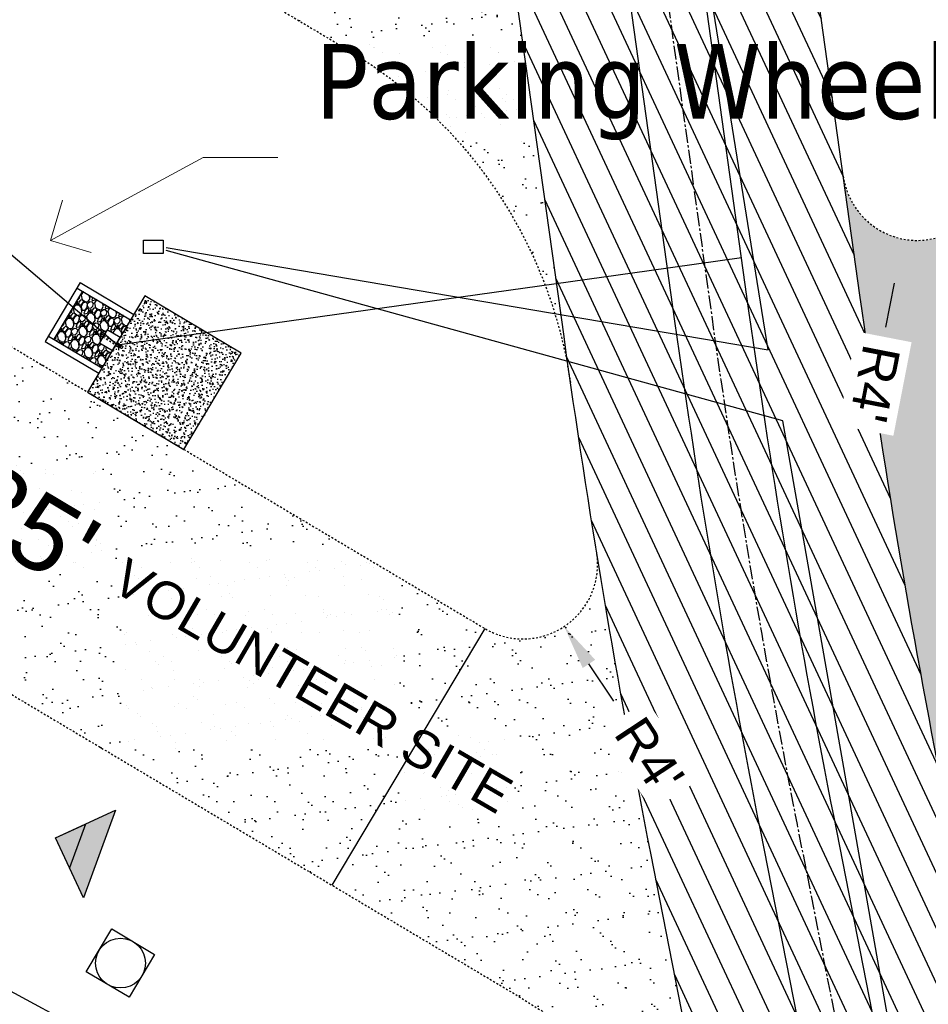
# Model space of a CAD drawing. Header units: feet. Extents: x 1133447 to 1140710, y 647622 to 649877.
# Tile 18 of 84: x 1134517 to 1134566, y 648640 to 648693. Entities that reach past the tile are written whole.
import ezdxf
from ezdxf import colors
from ezdxf.entities.mleader import LeaderData, LeaderLine
from ezdxf.lldxf.tags import DXFTag
from ezdxf.math import Vec2, Vec3

# ---------------------------------------------------------------- set-up
doc = ezdxf.new("R2010")
doc.units = ezdxf.units.FT
doc.header["$MEASUREMENT"] = 0
for name, pattern in [('CENTER2', [1.125, 0.75, -0.125, 0.125, -0.125]), ('HIDDEN4', [0.09375, 0.0625, -0.03125]), ('RAD', [0.13, 0.08, -0.05])]:
    doc.linetypes.add(name, pattern=pattern)
for name, color, linetype in [('-AGGREGATE', 8, 'Continuous'), ('-HARDWARE', 7, 'Continuous'), ('-TIMBER', 5, 'Continuous'), ('-WOOD', 5, 'Continuous'), ('C-CAMPSITE-PADS', 6, 'Continuous'), ('C-PRKG-ASPH', 8, 'Continuous'), ('C-PRKG-GRVL', 8, 'Continuous'), ('C-ROAD-ASPHALT', 1, 'Continuous'), ('C-ROAD-CNTR', 1, 'CENTER2'), ('C-ROAD-GRVL', 1, 'RAD'), ('C-SWLK-CONC', 6, 'Continuous'), ('C-SWLK-CONC-PATT', 8, 'Continuous'), ('C-UTIL-ELEC-MEP', 7, 'UGE (.5x)'), ('C-UTIL-HYDRANT', 5, 'Continuous'), ('C-UTIL-WATER-MEP', 7, 'WATER (.5x)'), ('G-TEXT-ST02', 2, 'Continuous'), ('G-XREF', 7, 'Continuous'), ('V-TOPO-SPOT', 8, 'Continuous')]:
    doc.layers.add(name, color=color, linetype=linetype)
doc.layers.add('V-ANNO-TEXT', color=7, linetype='Continuous', lineweight=13, plot=False)
doc.styles.add('Arial', font='arial.ttf')
doc.styles.add('Normal', font='arial.ttf', dxfattribs={"height": 0.1})
doc.styles.add('SEI-Dim & Leader', font='tahoma.ttf')
doc.styles.get("Standard").update_dxf_attribs({"font": 'arial.ttf'})
tags = doc.linetypes.add('UGE (.5x)', pattern='A,0.75,-0.2,["UGE",Standard,S=0.08,R=0,X=-0.1,Y=-0.04],-0.2', length=1.15).pattern_tags.tags
tags[6] = DXFTag(74, 10)
tags = doc.linetypes.add('WATER (.5x)', pattern='A,0.75,-0.2,["W",Standard,S=0.08,R=0,X=-0.1,Y=-0.04],-0.05', length=1).pattern_tags.tags
tags[6] = DXFTag(74, 10)
doc.dimstyles.new('Plan', dxfattribs={"dimscale": 20, "dimtxt": 0.1, "dimasz": 0.12, "dimexe": 0.0625, "dimexo": 0.0625, "dimgap": 0.08, "dimtad": 0, "dimdec": 0, "dimzin": 0, "dimdsep": 46, "dimtxsty": 'Normal', "dimcen": 0, "dimclrd": 256, "dimclre": 256, "dimclrt": 256, "dimaunit": 1, "dimadec": 4, "dimazin": 0, "dimtfac": 1, "dimtdec": 0, "dimtofl": 0, "dimtmove": 0, "dimatfit": 3, "dimfxl": 1, "dimtfill": 1, "dimtolj": 1, "dimtzin": 0, "dimlwd": -1, "dimlwe": -1, "dimarcsym": 0})
pattern_1 = [(37.5, (0, 0), (-0.0629933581, 1.926823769), [0, -1.52, 0, -1.7, 0, -1.625]), (7.5, (0, 0), (1.7697767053, 2.822146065), [0, -0.82, 0, -1.37, 0, -0.525]), (327.5, (-1.23, 0), (3.1141418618, 0.0056590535), [0, -0.5, 0, -1.8, 0, -2.35]), (317.5, (-1.23, 0), (3.0061266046, 0.877675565), [0, -0.25, 0, -1.18, 0, -1.35])]

# ---------------------------------------------------------------- blocks, each defined once
blk = doc.blocks.new('Finished Floor Elevation')
h = blk.add_hatch(color=256)
h.dxf.hatch_style = 1
h.paths.add_polyline_path([(-0.05, -0.05), (-0.05, 0.05), (0, 0)])
blk.add_lwpolyline([(-0.05, -0.05), (-0.05, 0.05), (0, 0)], close=True)
blk = doc.blocks.new('_Open90')
at = {"color": 0, "linetype": 'ByBlock', "lineweight": -2}
for p, q in [((-0.5, 0.5), (0, 0)), ((0, 0), (-1, 0)), ((0, 0), (-0.5, -0.5))]:
    blk.add_line(p, q, dxfattribs=at)
blk = doc.blocks.new('HYDRANT & PAD')
at = {"layer": '-AGGREGATE'}
h = blk.add_hatch(dxfattribs=at)
h.set_pattern_fill('GRAVEL', color=256, scale=10)
h.paths.add_polyline_path([(18, 72), (18, 108), (-18, 108), (-18, 72), (-4.81, 72), (-4.81, 81.61), (4.81, 81.61), (4.81, 72)])
at = {"layer": 'C-SWLK-CONC-PATT'}
h = blk.add_hatch(dxfattribs=at)
h.set_pattern_fill('AR-CONC', color=256)
h.set_pattern_definition([(50, (-9267.939, -358120.348), (7.17260183, -0.62752135), [0.75, -8.25]), (355, (-9267.939, -358120.348), (-1.38751334, 7.52192134), [0.6, -6.6]), (100.4514445, (-9267.341, -358120.4), (5.78508847, 6.89439991), [0.63740192, -7.01142112]), (46.1842, (-9267.939, -358118.348), (10.6724133, -1.6551928), [1.125, -12.375]), (96.6356355, (-9267.05, -358118.486), (9.34661946, 9.741186), [0.95610342, -10.5171376]), (351.184164, (-9267.939, -358118.348), (9.34661945, 9.741186), [0.9, -9.9]), (21, (-9266.939, -358118.848), (5.96907052, -4.02618891), [0.75, -8.25]), (326, (-9266.939, -358118.848), (2.43315332, 7.25150045), [0.6, -6.6]), (71.4514447, (-9266.4415, -358119.1835), (8.40222377, 3.22531153), [0.6374019, -7.01142112]), (37.5, (-9267.939, -358120.348), (0.121598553, 3.328938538), [0, -6.52, 0, -6.7, 0, -6.625]), (7.5, (-9267.939, -358120.348), (2.630695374, 3.94411712), [0, -3.82, 0, -6.37, 0, -2.525]), (327.5, (-9270.169, -358120.348), (5.338224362, -0.225548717), [0, -2.5, 0, -7.8, 0, -10.35]), (317.5, (-9271.169, -358120.348), (5.831861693, 1.001049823), [0, -3.25, 0, -5.18, 0, -7.35])])
h.paths.add_polyline_path([(36, 72), (-0.5, 72), (-1.8, 72), (-5.84, 72), (-36, 72), (-36, 0), (36, 0)])
at = {"layer": '-HARDWARE'}
for p, q in [((-0.93, 70.22), (-0.89, 69.51)), ((-0.13, 68.23), (-0.22, 71.2)), ((-0.22, 71.2), (0.32, 71.2)), ((0.32, 71.2), (0.24, 68.22)), ((0.9, 70.22), (0.86, 69.51))]:
    blk.add_line(p, q, dxfattribs=at)
for points in [[(-0.77, 82.58), (-0.77, 81.98)], [(0.73, 82.58), (0.73, 81.98)], [(0.8, 81.98), (-0.85, 81.98)], [(-0.57, 81.61), (-0.57, 81.98)], [(0.57, 81.61), (0.57, 81.98)]]:
    blk.add_lwpolyline(points, dxfattribs=at)
at = {"layer": '-HARDWARE', "linetype": 'HIDDEN4'}
for points in [[(-0.57, 81.61), (-0.57, 72.06)], [(0.57, 81.61), (0.57, 72.04)]]:
    blk.add_lwpolyline(points, dxfattribs=at)
at = {"layer": '-HARDWARE'}
blk.add_lwpolyline([(0.86, 69.51), (0.8, 68.56, 0.013614), (0.8, 68.55), (0.8, 68.08, -0.014895), (0.8, 68.06), (0.78, 67.72, -0.39687), (0.44, 67.39), (-0.47, 67.39, -0.39687), (-0.81, 67.72), (-0.84, 68.06, -0.014895), (-0.84, 68.08), (-0.84, 68.55, 0.013614), (-0.84, 68.56), (-0.89, 69.51)], format="xyb", dxfattribs=at)
for centre, radius, start, end in [((-0.02, 82.58), 0.794, 340.87176, 199.12824), ((-0.02, 82.58), 0.75, 0, 180), ((-0.02, 70.99), 1.2, 284.45577, 262.27799)]:
    blk.add_arc(centre, radius, start, end, dxfattribs=at)
at = {"layer": '-TIMBER', "flags": 128}
for points in [[(22, 112), (-22, 112)], [(-22, 112), (-22, 72)], [(-18, 112), (-18, 72)], [(18, 108), (-18, 108)], [(18, 112), (18, 72)], [(22, 112), (22, 72)]]:
    blk.add_lwpolyline(points, dxfattribs=at)
at = {"layer": '-WOOD'}
blk.add_lwpolyline([(4.81, 72), (4.81, 81.61), (-4.81, 81.61), (-4.81, 72)], close=True, dxfattribs=at)
at = {"layer": 'C-SWLK-CONC'}
blk.add_lwpolyline([(36, 0), (36, 72), (-36, 72), (-36, 0)], dxfattribs=at)
at = {"layer": 'C-SWLK-CONC', "linetype": 'Continuous'}
blk.add_lwpolyline([(-36, 0), (36, 0)], dxfattribs=at)
blk = doc.blocks.new('C_PBASE-PACTOLA_02403811')
at = {"layer": 'C-ROAD-ASPHALT'}
blk.add_lwpolyline([(1134633.65, 648994.154), (1134723.235, 649000.601, -0.300313), (1134907.704, 648897.02), (1134943.562, 648827.408, -0.242942), (1134943.473, 648735.647, -0.014482), (1134938.281, 648725.887), (1134902.771, 648660.902, -0.111237), (1134861.541, 648614.05), (1134757.484, 648538.566, 0.178397), (1134706.299, 648462.144, -0.47863), (1134656.995, 648438.877, -0.128153), (1134626.71, 648464.732), (1134623.063, 648469.958, -0.104209), (1134584.047, 648561.805), (1134566.404, 648651.593, -0.01381), (1134561.903, 648678.391), (1134552.825, 648743.377, -0.094333), (1134558.21, 648852.454), (1134566.773, 648887.84, -0.036442), (1134590.864, 648962.974, -0.28642)], format="xyb", close=True, dxfattribs=at)
blk.add_lwpolyline([(1134641.754, 648097.237, -0.047459), (1134675.306, 648187.214, 0.35336), (1134666.802, 648223.939, -0.106181), (1134644.201, 648251.028), (1134637.908, 648263.005), (1134624.34, 648241.529), (1134586.209, 648314.105), (1134596.832, 648319.687, 0.414214), (1134601.034, 648333.19), (1134601.034, 648333.19, -0.272199), (1134605.1, 648418.243), (1134606.839, 648420.901, -0.102173), (1134622.245, 648436.384, 0.468797), (1134623.087, 648444.024, -0.039414), (1134613.59, 648455.575), (1134609.943, 648460.8, -0.104209), (1134568.347, 648558.72), (1134550.704, 648648.508, -0.01381), (1134546.057, 648676.178), (1134536.979, 648741.164, -0.094333), (1134542.659, 648856.217), (1134551.222, 648891.603, -0.010799), (1134557.395, 648914.899)], format="xyb", dxfattribs=at)
at = {"layer": 'C-ROAD-CNTR', "flags": 128}
blk.add_lwpolyline([(1134682.816, 648422.246), (1134669.22, 648425.846, -0.177469), (1134620.15, 648460.153), (1134616.503, 648465.379, -0.104209), (1134576.197, 648560.263), (1134558.554, 648650.051, -0.01381), (1134553.98, 648677.284), (1134544.902, 648742.27, -0.094333), (1134550.434, 648854.335), (1134558.998, 648889.721, -0.142864), (1134712.374, 649156.831), (1134786.199, 649227.811, -0.041643), (1134812.006, 649248.788), (1134833.031, 649263.149, -0.265468), (1134926.964, 649270.708), (1134949.26, 649260.248, -0.036701), (1135013.163, 649224.333), (1135075.322, 649183.127, -0.302523), (1135105.389, 649111.585), (1135099.688, 649081.888, -0.049273), (1135094.1, 649063.037), (1135036.845, 648922.396, -0.009219), (1135029.58, 648905.452), (1134962.364, 648756.335, -0.019155), (1134945.301, 648722.051), (1134909.792, 648657.066, -0.111237), (1134866.239, 648607.574), (1134762.181, 648532.091, 0.322945), (1134716.396, 648393.222), (1134719.721, 648382.706, -0.171424), (1134715.288, 648249.555), (1134707.164, 648228.784, -0.022723), (1134688.714, 648187.277, 0.05045), (1134653.344, 648094.128)], format="xyb", dxfattribs=at)
at = {"layer": 'C-ROAD-GRVL', "flags": 128}
for points in [[(1134494.148, 648715.547), (1134534.463, 648691.548, -0.226254), (1134546.417, 648673.649)], [(1134561.011, 648684.775, 0.646444), (1134568.013, 648682.729), (1134592.543, 648711.423)], [(1134509.375, 648679.857), (1134541.812, 648660.548, 0.637281), (1134547.806, 648664.629)], [(1134501.191, 648666.108), (1134543.756, 648640.77, -0.213096), (1134555.499, 648624.109)]]:
    blk.add_lwpolyline(points, format="xyb", dxfattribs=at)
at = {"layer": 'C-UTIL-ELEC-MEP'}
for points in [[(1134524.761, 648680.948), (1134556.995, 648675.468), (1134551.403, 648710.211), (1134510.398, 648726.541)], [(1134561.576, 648486.487), (1134582.626, 648530.425), (1134557.768, 648671.669), (1134524.75, 648680.784)]]:
    blk.add_lwpolyline(points, dxfattribs=at)
blk.add_lwpolyline([(1134523.543, 648681.346), (1134524.593, 648681.346), (1134524.593, 648680.633), (1134523.543, 648680.633)], close=True, dxfattribs=at)
at = {"layer": 'C-UTIL-WATER-MEP'}
for p, q in [((1134503.844, 648691.274), (1134522.154, 648675.741)), ((1134550.611, 648679.716), (1134555.563, 648680.408)), ((1134522.154, 648675.741), (1134550.611, 648679.716))]:
    blk.add_line(p, q, dxfattribs=at)
at = {"layer": 'C-UTIL-WATER-MEP', "flags": 128}
for points in [[(1134713.292, 648416.244), (1134669.732, 648427.78, -0.177469), (1134621.79, 648461.298), (1134618.143, 648466.524, -0.104209), (1134578.16, 648560.648), (1134560.517, 648650.437, -0.01381), (1134555.961, 648677.561), (1134546.883, 648742.547, -0.094333), (1134552.378, 648853.865), (1134560.941, 648889.251, -0.142864), (1134713.76, 649155.39), (1134787.585, 649226.369, -0.041643), (1134813.135, 649247.136), (1134834.159, 649261.497, -0.265468), (1134926.115, 649268.898), (1134948.411, 649258.438, -0.036701), (1135012.058, 649222.666), (1135074.217, 649181.46, -0.302523), (1135103.425, 649111.962), (1135097.723, 649082.265, -0.049273), (1135092.248, 649063.791), (1135034.992, 648923.15, -0.009219), (1135027.757, 648906.274), (1134960.541, 648757.157, -0.019155), (1134943.546, 648723.01), (1134908.037, 648658.025, -0.111237), (1134865.064, 648609.193), (1134761.007, 648533.71, 0.157468), (1134714.966, 648470.676, 0.157468)], [(1134709.846, 648413.019), (1134668.708, 648423.913, -0.177469), (1134618.51, 648459.009), (1134614.863, 648464.235, -0.104209), (1134574.235, 648559.877), (1134556.592, 648649.665, -0.01381), (1134551.999, 648677.008), (1134542.922, 648741.994, -0.094333), (1134548.49, 648854.806), (1134557.054, 648890.192, -0.088923), (1134635.562, 649068.473, -0.076785)]]:
    blk.add_lwpolyline(points, format="xyb", dxfattribs=at)
blk.add_lwpolyline([(1134530.147, 648633.669), (1134506.288, 648646.608)], dxfattribs=at)
at = {"layer": 'C-UTIL-WATER-MEP'}
blk.add_lwpolyline([(1134521.841, 648644.452), (1134524.133, 648643.088), (1134522.769, 648640.797), (1134520.477, 648642.161)], close=True, dxfattribs=at)
blk.add_circle((1134522.305, 648642.625), 1.333, dxfattribs=at)
at = {"layer": 'Defpoints', "flags": 128}
blk.add_lwpolyline([(1134541.812, 648660.548), (1134533.627, 648646.799)], dxfattribs=at)
at = {"layer": 'C-UTIL-HYDRANT', "xscale": 0.08333333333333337, "yscale": 0.08333333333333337, "zscale": 0.08333333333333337, "rotation": 59.23074427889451}
blk.add_blockref('HYDRANT & PAD', (1134527.235, 648672.716), dxfattribs=at)
at = {"layer": 'C-CAMPSITE-PADS', "insert": (1134515.27, 648669.71), "char_height": 4, "attachment_point": 1, "rotation": 329.1912, "style": 'Arial'}
blk.add_mtext_dynamic_manual_height_columns("35'", width=0.88902, gutter_width=1, heights=[0], dxfattribs=at)
at = {"layer": 'G-TEXT-ST02', "insert": (1134522.697, 648664.393), "char_height": 2, "attachment_point": 1, "rotation": 329.8041, "style": 'Normal'}
blk.add_mtext('VOLUNTEER SITE', dxfattribs=at)
blk = doc.blocks.new('C_PHTCH-PACTOLA_02403811')
at = {"layer": 'C-PRKG-ASPH'}
h = blk.add_hatch(dxfattribs=at)
h.set_pattern_fill('ANSI31', color=256, scale=10, angle=70)
edge = h.paths.add_edge_path(flags=16)
edge.add_arc((1135093.567, 648760.357), 542, 143.57036, 153.26644, ccw=False)
edge.add_arc((1135093.567, 648760.357), 542, 133.87428, 143.57036, ccw=False)
edge.add_line((1134717.919, 649151.064), (1134791.744, 649222.044))
edge.add_arc((1134924.815, 649083.638), 192, 124.33581, 133.87428, ccw=False)
edge.add_line((1134816.519, 649242.182), (1134837.543, 649256.543))
edge.add_arc((1134886.615, 649184.703), 87, 64.8666, 124.33581, ccw=False)
edge.add_line((1134923.566, 649263.466), (1134945.863, 649253.006))
edge.add_arc((1134736.897, 648807.587), 492, 56.45912, 64.8666, ccw=False)
edge.add_line((1135008.743, 649217.665), (1135070.902, 649176.459))
edge.add_arc((1135036.645, 649124.783), 62, -10.86803, 56.45912, ccw=False)
edge.add_line((1135097.533, 649113.093), (1135091.831, 649083.396))
edge.add_arc((1135001.481, 649100.742), 92, 337.84863, 349.13197, ccw=False)
edge.add_line((1135086.691, 649066.053), (1135029.435, 648925.412))
edge.add_arc((1134573.749, 649110.923), 492, 335.73595, 337.84863, ccw=False)
edge.add_line((1135022.287, 648908.739), (1134970.106, 648792.978))
edge.add_line((1134970.106, 648792.978), (1134955.071, 648759.623))
edge.add_arc((1134506.533, 648961.806), 492, 331.34656, 335.73595, ccw=False)
edge.add_line((1134938.281, 648725.887), (1134902.771, 648660.902))
edge.add_arc((1134778.161, 648728.993), 142, 305.95733, 331.34656, ccw=False)
edge.add_line((1134861.541, 648614.05), (1134757.484, 648538.566))
edge.add_arc((1134835.579, 648430.909), 133, 125.95733, 166.41717)
edge.add_arc((1134672.278, 648470.364), 35, 244.1086, 346.4172, ccw=False)
edge.add_arc((1134691.462, 648509.913), 78.956, 214.90552, 244.11685, ccw=False)
edge.add_line((1134626.71, 648464.732), (1134623.063, 648469.958))
edge.add_arc((1134821.506, 648608.465), 242, 191.11676, 214.9138, ccw=False)
edge.add_line((1134584.047, 648561.805), (1134566.404, 648651.593))
edge.add_arc((1135049.172, 648746.455), 492, 187.95193, 191.11676, ccw=False)
edge.add_line((1134561.903, 648678.391), (1134552.825, 648743.377))
edge.add_arc((1134842.018, 648783.773), 292, 166.39612, 187.95193, ccw=False)
edge.add_line((1134558.21, 648852.454), (1134566.773, 648887.84))
edge.add_arc((1135093.567, 648760.357), 542, 158.04784, 166.39612, ccw=False)
edge.add_arc((1135093.567, 648760.357), 542, 153.26644, 158.04784, ccw=False)
edge = h.paths.add_edge_path()
edge.add_line((1134664.934, 648091.019), (1134641.754, 648097.237))
edge.add_arc((1135131.442, 647965.879), 507, 154.11549, 164.98406, ccw=False)
edge.add_arc((1135131.442, 647965.879), 507, 153.4315, 154.11549, ccw=False)
edge.add_arc((1134241.514, 648410.91), 488, 333.4315, 338.63837)
edge.add_line((1134695.988, 648233.155), (1134704.112, 648253.926))
edge.add_arc((1134529.028, 648322.406), 188, 338.63837, 377.19547)
edge.add_arc((1134651.306, 648360.247), 60, 17.19547, 74.97266)
edge.add_line((1134666.863, 648418.195), (1134661.501, 648419.806))
edge.add_arc((1134691.489, 648509.945), 94.997, 223.94188, 251.59807, ccw=False)
edge.add_arc((1134691.536, 648509.984), 95.058, 214.9166, 223.93932, ccw=False)
edge.add_line((1134613.59, 648455.575), (1134609.943, 648460.8))
edge.add_arc((1134821.506, 648608.465), 258, 191.11676, 214.9138, ccw=False)
edge.add_line((1134568.347, 648558.72), (1134550.704, 648648.508))
edge.add_arc((1135049.172, 648746.455), 508, 187.95193, 191.11676, ccw=False)
edge.add_line((1134546.057, 648676.178), (1134536.979, 648741.164))
edge.add_arc((1134842.018, 648783.773), 308, 166.39612, 187.95193, ccw=False)
edge.add_line((1134542.659, 648856.217), (1134551.222, 648891.603))
edge.add_arc((1135093.567, 648760.357), 558, 163.92132, 166.39612, ccw=False)
edge.add_arc((1134538.177, 648920.438), 20, 343.9213, 402.7699)
edge.add_line((1134552.859, 648934.019), (1134533.446, 648955.005))
edge.add_arc((1135093.567, 648760.357), 592.978, 146.018742, 160.837099, ccw=False)
edge.add_line((1134601.857, 649091.786), (1134616.583, 649064.034))
edge.add_arc((1134621, 649066.378), 5, 207.9516, 327.0741)
edge.add_arc((1135093.567, 648760.357), 558, 133.87428, 147.07409, ccw=False)
edge.add_line((1134706.83, 649162.598), (1134780.655, 649233.578))
edge.add_arc((1134924.815, 649083.638), 208, 124.33581, 133.87428, ccw=False)
edge.add_line((1134807.494, 649255.394), (1134828.519, 649269.755))
edge.add_arc((1134886.615, 649184.703), 103, 64.8666, 124.33581, ccw=False)
edge.add_line((1134930.362, 649277.951), (1134952.658, 649267.491))
edge.add_arc((1134736.897, 648807.587), 508, 56.45912, 64.8666, ccw=False)
edge.add_line((1135017.583, 649231.001), (1135079.742, 649189.795))
edge.add_arc((1135036.645, 649124.783), 78, -10.86803, 56.45912, ccw=False)
edge.add_line((1135113.246, 649110.076), (1135107.544, 649080.379))
edge.add_arc((1135001.481, 649100.742), 108, 337.84863, 349.13197, ccw=False)
edge.add_line((1135101.51, 649060.02), (1135044.254, 648919.379))
edge.add_arc((1134573.749, 649110.923), 508, 335.73595, 337.84863, ccw=False)
edge.add_line((1135036.873, 648902.164), (1134969.657, 648753.048))
edge.add_arc((1134506.533, 648961.806), 508, 331.34656, 335.73595, ccw=False)
edge.add_line((1134952.322, 648718.215), (1134916.812, 648653.23))
edge.add_arc((1134778.161, 648728.993), 158, 305.95733, 331.34656, ccw=False)
edge.add_line((1134870.936, 648601.099), (1134766.879, 648525.615))
edge.add_arc((1134835.579, 648430.909), 117, 125.95733, 162.26486)
edge.add_arc((1134752.714, 648457.411), 30, 162.2649, 196.8024)
edge.add_arc((1134835.579, 648430.909), 113, 170.92173, 197.54767)
edge.add_line((1134727.837, 648396.84), (1134731.163, 648386.324))
edge.add_arc((1134529.028, 648322.406), 212, 11.34008, 17.54767, ccw=False)
edge.add_arc((1134529.056, 648322.404), 211.973, -20.64909, 11.34215, ccw=False)
edge.add_arc((1134759.869, 648235.315), 34.724, 159.1872, 239.4136)
edge.add_line((1134742.2, 648205.423), (1134709.513, 648185.696))
edge.add_line((1134709.513, 648185.696), (1134698.996, 648181.007))
edge.add_arc((1135131.442, 647965.879), 483, 153.55118, 164.98406)
at = {"layer": 'C-PRKG-GRVL'}
h = blk.add_hatch(dxfattribs=at)
h.set_pattern_fill('AR-SAND', color=256)
h.set_pattern_definition(pattern_1)
edge = h.paths.add_edge_path()
edge.add_line((1134534.463, 648691.548), (1134494.148, 648715.547))
edge.add_line((1134494.148, 648715.547), (1134502.332, 648729.296))
edge.add_line((1134502.332, 648729.296), (1134534.769, 648709.986))
edge.add_arc((1134536.815, 648713.423), 4, 239.2349, 367.9519)
edge.add_line((1134540.777, 648713.976), (1134546.417, 648673.649))
edge.add_arc((1134521.675, 648670.066), 24.999, 8.2394, 59.2355)
h = blk.add_hatch(dxfattribs=at)
h.set_pattern_fill('AR-SAND', color=256)
h.set_pattern_definition(pattern_1)
edge = h.paths.add_edge_path()
edge.add_line((1134573.525, 648664.553), (1134614.452, 648712.428))
edge.add_line((1134614.452, 648712.428), (1134602.29, 648722.824))
edge.add_line((1134602.29, 648722.824), (1134568.167, 648682.909))
edge.add_arc((1134564.974, 648685.318), 4, 187.9519, 322.9664, ccw=False)
edge.add_line((1134561.013, 648684.765), (1134561.903, 648678.391))
edge.add_arc((1135105.373, 648755.29), 548.884, 188.05365, 191.75281)
edge.add_arc((1134592.528, 648648.308), 25, 139.4735, 191.1168, ccw=False)
h = blk.add_hatch(dxfattribs=at)
h.set_pattern_fill('AR-SAND', color=256)
h.set_pattern_definition(pattern_1)
edge = h.paths.add_edge_path()
edge.add_line((1134543.756, 648640.77), (1134501.19, 648666.109))
edge.add_line((1134501.19, 648666.109), (1134509.374, 648679.858))
edge.add_line((1134509.374, 648679.858), (1134541.812, 648660.548))
edge.add_arc((1134543.858, 648663.985), 4, 239.2349, 369.2693)
edge.add_arc((1135049.173, 648746.456), 508.001, 189.26933, 191.11676)
edge.add_line((1134550.704, 648648.508), (1134555.499, 648624.109))
edge.add_arc((1134530.968, 648619.288), 25, 11.1168, 59.2349)
blk = doc.blocks.new('*D393')
at = {"layer": 'Defpoints', "color": 0, "transparency": 16777216}
for p in [(1134564.974, 648685.318), (1134564.211, 648681.392)]:
    blk.add_point(p, dxfattribs=at)
at = {"layer": 'G-TEXT-ST02', "transparency": 16777216}
blk.add_line((1134563.295, 648676.68), (1134563.753, 648679.036), dxfattribs=at)
blk.add_solid([(1134563.36, 648679.112), (1134564.146, 648678.96), (1134564.211, 648681.392)], dxfattribs=at)
at = {"layer": 'G-TEXT-ST02', "transparency": 16777216, "insert": (1134562.708, 648673.659), "char_height": 2, "attachment_point": 5, "rotation": 259.0002, "style": 'Normal', "bg_fill": 3, "box_fill_scale": 1.25, "bg_fill_color": 256, "bg_fill_true_color": 13158600, "bg_fill_transparency": 0}
blk.add_mtext("R4'", dxfattribs=at)
blk = doc.blocks.new('*D460')
at = {"layer": 'Defpoints', "color": 0, "transparency": 16777216}
for p in [(1134543.858, 648663.985), (1134546.067, 648660.65)]:
    blk.add_point(p, dxfattribs=at)
at = {"layer": 'G-TEXT-ST02', "transparency": 16777216}
blk.add_line((1134548.717, 648656.648), (1134547.392, 648658.649), dxfattribs=at)
blk.add_solid([(1134547.725, 648658.87), (1134547.058, 648658.428), (1134546.067, 648660.65)], dxfattribs=at)
at = {"layer": 'G-TEXT-ST02', "transparency": 16777216, "insert": (1134550.637, 648653.749), "char_height": 2, "attachment_point": 5, "rotation": 303.5175, "style": 'Normal', "bg_fill": 3, "box_fill_scale": 1.25, "bg_fill_color": 256, "bg_fill_true_color": 13158600, "bg_fill_transparency": 0}
blk.add_mtext("\\A1;R4'", dxfattribs=at)
blk = doc.blocks.new('C_XBASE-PACTOLA_02403811')
at = {"layer": 'V-TOPO-SPOT', "rotation": 160}
for xscale, yscale, zscale in [(50.00000018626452, 50.00000018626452, 50.00000018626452), (25.00000009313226, 25.00000009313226, 25.00000009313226)]:
    blk.add_blockref('Finished Floor Elevation', (1134518.828, 648649.325), dxfattribs=dict(at, xscale=xscale, yscale=yscale, zscale=zscale))
at = {"layer": 'V-ANNO-TEXT'}
ml = blk.add_multileader_mtext('Standard', dxfattribs=at)
ml.set_content('Parking Wheel Stop (Typ.)', color=256, style='SEI-Dim & Leader')
ml.set_leader_properties(color=256, linetype='ByLayer', lineweight=-1)
ml.set_arrow_properties(name='OPEN90')
ml.build(insert=Vec2(0, 0))
ml.multileader.update_dxf_attribs({"text_left_attachment_type": 2, "text_right_attachment_type": 2, "dogleg_length": 0.1, "arrow_head_size": 3.2, "scale": 40})
ctx = ml.context
ctx.base_point, ctx.scale, ctx.arrow_head_size, ctx.plane_origin = Vec3(1134530.734, 648685.776), 40, 3.2, Vec3(1134518.56, 648681.319)
ctx.left_attachment, ctx.right_attachment = 2, 2
notes = []
notes.append((ctx, [(0, (1, 1, 0), (1134526.734, 648685.776), (1, 0), 4, [(0, [(1134518.56, 648681.319)], 0, [])])]))
ctx.mtext.insert, ctx.mtext.width, ctx.mtext.flow_direction = Vec3(1134532.734, 648691.843), 35.49754, 5
for ctx, leaders in notes:
    for number, flags, end, landing, length, lines in leaders:
        leader = LeaderData()
        leader.index, (leader.has_last_leader_line, leader.has_dogleg_vector, leader.attachment_direction) = number, flags
        leader.last_leader_point, leader.dogleg_vector, leader.dogleg_length = Vec3(end), Vec3(landing), length
        for number, points, colour, breaks in lines:
            line = LeaderLine()
            line.index, line.vertices, line.color, line.breaks = number, Vec3.list(points), colors.encode_raw_color(colour), breaks
            leader.lines.append(line)
        ctx.leaders.append(leader)

msp = doc.modelspace()

# ---------------------------------------------------------------- block references
at = {"layer": 'G-XREF'}
msp.add_blockref('C_XBASE-PACTOLA_02403811', (0, 0), dxfattribs=at)

# ---------------------------------------------------------------- next in the draw order: block references
for name in ['C_PBASE-PACTOLA_02403811', 'C_PHTCH-PACTOLA_02403811']:
    msp.add_blockref(name, (0, 0), dxfattribs=at)

# ---------------------------------------------------------------- next in the draw order: dimensions: what is measured, and where the dimension line sits
at = {"layer": 'G-TEXT-ST02'}
for center, mpoint, override, picture, middle in [((1134564.974, 648685.318), (1134564.211, 648681.392), {"dimgap": 0.06, "dimtih": 0, "dimtoh": 0, "dimpost": "'", "dimtfill": 1, "dimtolj": 0}, '*D393', (1134562.708, 648673.659)), ((1134543.858, 648663.985), (1134546.067, 648660.65), {"dimpost": "'"}, '*D460', (1134550.637, 648653.749))]:
    dim = msp.add_radius_dim(center=center, mpoint=mpoint, dimstyle='Plan', override=override, dxfattribs=at)
    dim.commit()
    dim.dimension.update_dxf_attribs({"geometry": picture, "text_midpoint": middle})

doc.saveas('drawing.dxf')
